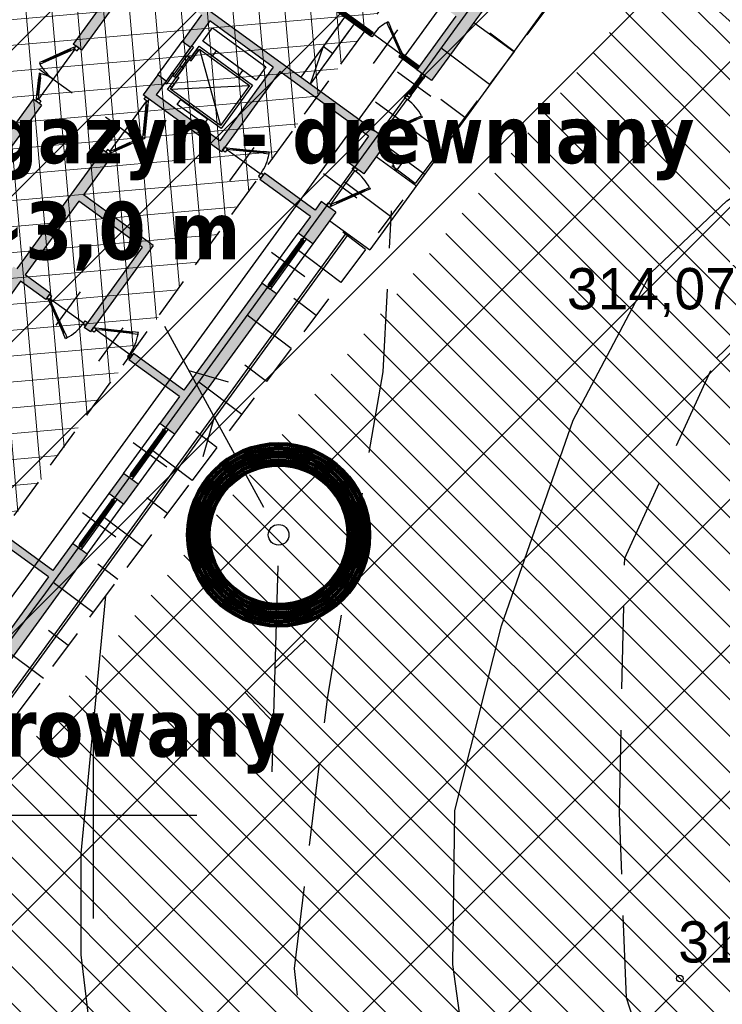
# Model space of a CAD drawing. Extents: x 4615668 to 9249187, y 5334101 to 10688993.
# Tile 14 of 120: x 4667533 to 4667550, y 5336765 to 5336788. Entities that reach past the tile are written whole.
import ezdxf
from ezdxf import colors
from ezdxf.entities.mleader import LeaderData, LeaderLine
from ezdxf.math import Vec2, Vec3

# ---------------------------------------------------------------- set-up
doc = ezdxf.new("R2010")
doc.units = 0
doc.header["$MEASUREMENT"] = 0
for name, pattern in [('SKARPA1', [1.5, 1, -0.5]), ('WARSTWICA', [3, 2, -1]), ('WIATA', [1.5, 1, -0.5])]:
    doc.linetypes.add(name, pattern=pattern)
for name, color, linetype in [('13', 7, 'Continuous'), ('22', 7, 'Continuous'), ('24', 7, 'Continuous'), ('45', 7, 'Continuous'), ('50', 7, 'Continuous'), ('51', 7, 'Continuous'), ('52', 7, 'Continuous'), ('60', 7, 'Continuous'), ('DIM', 7, 'Continuous'), ('MURY', 7, 'Continuous'), ('tpsa_stolarka', 4, 'Continuous'), ('wypełnienie', 251, 'Continuous')]:
    doc.layers.add(name, color=color, linetype=linetype)
doc.layers.add('hatch', color=253, linetype='Continuous', lineweight=0)
doc.layers.add('podkłady', color=250, linetype='Continuous', lineweight=15)
doc.styles.get("Standard").update_dxf_attribs({"font": 'txt.shx'})
doc.styles.add('tomek14', font='ISOCP.shx', dxfattribs={"height": 14})
doc.styles.add('txt', font='TXT', dxfattribs={"height": 0.2})

# ---------------------------------------------------------------- blocks, each defined once
blk = doc.blocks.new('*M2222')
at = {"layer": '60', "color": 7, "linetype": 'Continuous'}
for p, q in [((300, 197.5), (300, 202.5)), ((297.5, 200), (302.5, 200))]:
    blk.add_line(p, q, dxfattribs=at)
blk = doc.blocks.new('SLU')
at = {"layer": '22', "color": 1, "linetype": 'Continuous'}
blk.add_circle((0, 0), 0.25, dxfattribs=at)
blk = doc.blocks.new('PLT')
at = {"layer": '24', "color": 40, "linetype": 'Continuous'}
for p, q in [((3.25, 0), (2.543, 0.707)), ((0.75, 0), (5.75, 0)), ((4.543, 0), (3.836, -0.707))]:
    blk.add_line(p, q, dxfattribs=at)
blk = doc.blocks.new('WYS')
at = {"layer": '52', "color": 67, "linetype": 'Continuous'}
blk.add_circle((0, 0), 0.08, dxfattribs=at)
blk = doc.blocks.new('SK -I-')
at = {"layer": 'wypełnienie', "lineweight": -3, "ltscale": 2}
h = blk.add_hatch(color=256, dxfattribs=at)
h.dxf.hatch_style = 1
h.paths.add_polyline_path([(1192, 0), (1092.5, 0), (1092.5, -579.5), (1111.5, -579.5), (1111.5, -544.5), (1191.5, -544.5), (1191.5, -519.5), (1111.5, -519.5), (1111.5, -329.5), (1332.5, -329.5), (1332.5, -519.5), (1291.5, -519.5), (1291.5, -544.5), (1351.5, -544.5), (1351.5, -310.5), (1111.5, -310.5), (1111.5, -44), (1192, -44)])
h = blk.add_hatch(color=256, dxfattribs=at)
h.dxf.hatch_style = 1
h.paths.add_polyline_path([(1972, 0), (1552, 0), (1552, -44), (1872.5, -44), (1872.5, -195.5), (1891.5, -195.5), (1891.5, -44), (1972, -44)])
h = blk.add_hatch(color=256, dxfattribs=at)
h.dxf.hatch_style = 1
h.paths.add_polyline_path([(2182, 0), (2122, 0), (2122, -44), (2182, -44)])
h = blk.add_hatch(color=256, dxfattribs=at)
h.dxf.hatch_style = 1
h.paths.add_polyline_path([(2752, 0), (2332, 0), (2332, -44), (2412.5, -44), (2412.5, -200.5), (2431.5, -200.5), (2431.5, -44), (2752, -44)])
h = blk.add_hatch(color=256, dxfattribs=at)
h.dxf.hatch_style = 1
h.paths.add_polyline_path([(912.5, 0), (632, 0), (632, -44), (732.5, -44), (732.5, -519.5), (612, -519.5), (612, -544.5), (732.5, -544.5), (732.5, -579.5), (751.5, -579.5), (751.5, -44), (912.5, -44)])
h = blk.add_hatch(color=256, dxfattribs=at)
h.dxf.hatch_style = 1
h.paths.add_polyline_path([(1402, 0), (1307, 0), (1307, -44), (1332.5, -44), (1332.5, -195.5), (1351.5, -195.5), (1351.5, -44), (1402, -44)])
h = blk.add_hatch(color=256, dxfattribs=at)
h.dxf.hatch_style = 1
h.paths.add_polyline_path([(1972, -519.5), (1891.5, -519.5), (1891.5, -444.5), (1872.5, -444.5), (1872.5, -519.5), (1651.5, -519.5), (1651.5, -329.5), (1891.5, -329.5), (1891.5, -310.5), (1632.5, -310.5), (1632.5, -519.5), (1516.5, -519.5), (1516.5, -544.5), (1872.5, -544.5), (1872.5, -554.5), (1891.5, -554.5), (1891.5, -544.5), (1972, -544.5)])
h = blk.add_hatch(color=256, dxfattribs=at)
h.dxf.hatch_style = 1
h.paths.add_polyline_path([(1192, -1230), (1111.5, -1230), (1111.5, -754.5), (1351.5, -754.5), (1351.5, -729.5), (1111.5, -729.5), (1111.5, -694.5), (1092.5, -694.5), (1092.5, -1129), (1067.5, -1129), (1067.5, -1274), (1192, -1274)])
h = blk.add_hatch(color=256, dxfattribs=at)
h.dxf.hatch_style = 1
h.paths.add_polyline_path([(1891.5, -719.5), (1872.5, -719.5), (1872.5, -729.5), (1516.5, -729.5), (1516.5, -754.5), (1632.5, -754.5), (1632.5, -822.3), (1651.5, -822.3), (1651.5, -754.5), (1872.5, -754.5), (1872.5, -822.3), (1891.5, -822.3)])
at = {"layer": 'podkłady', "color": 0, "lineweight": 25, "ltscale": 2}
for p, q in [((-120, 120), (1332.5, 120)), ((738.5, 0), (738.5, 120)), ((1105.5, 0), (1105.5, 120)), ((1140.5, 0), (1140.5, 120)), ((1332.5, 0), (1332.5, 120)), ((1140.5, 60), (1105.5, 60)), ((1140.5, 60), (1105.5, 0)), ((3524, 56), (1332.5, 56)), ((3518, 50), (1332.5, 50)), ((1072.8, -12.9), (1008.7, 24.1)), ((1073.8, -11.2), (1009.7, 25.8)), ((1074.3, -10.3), (1010.2, 26.7)), ((1287.3, -12.9), (1223.2, 24.1)), ((1288.3, -11.2), (1224.2, 25.8)), ((1288.8, -10.3), (1224.7, 26.7)), ((1477, -69), (1477, 31)), ((2047, -69), (2047, 31)), ((2257, -69), (2257, 31)), ((0, 0), (912.5, 0)), ((912.5, 0), (912.5, -44)), ((945, 21), (945, -79)), ((1008.2, 23.2), (1072.3, -13.8)), ((1035, 21), (1035, -79)), ((1092.5, 0), (1092.5, -579.5)), ((1092.5, 0), (1192, 0)), ((1192, 0), (1192, -44)), ((1222.7, 23.2), (1286.8, -13.8)), ((1249.5, 21), (1249.5, -79)), ((1552, 0), (1972, 0)), ((1552, 0), (1552, -44)), ((2122, 0), (2182, 0)), ((2332, 0), (2752, 0)), ((970, -19), (920, -19)), ((920, -23), (970, -23)), ((985, -22), (1085, -22)), ((1199.5, -22), (1299.5, -22)), ((1307, 0), (1402, 0)), ((1307, 0), (1307, -44)), ((1402, 0), (1402, -44)), ((1402, 0), (1552, 0)), ((1474, -19), (1409, -19)), ((1409, -22), (1474, -22)), ((1409, -23), (1474, -23)), ((1412, -23), (1471, -23)), ((1480, -19), (1545, -19)), ((1545, -22), (1480, -22)), ((1545, -23), (1480, -23)), ((1542, -23), (1483, -23)), ((1972, 0), (1972, -44)), ((1972, 0), (2122, 0)), ((2044, -19), (1979, -19)), ((1979, -22), (2044, -22)), ((1979, -23), (2044, -23)), ((1982, -23), (2041, -23)), ((2050, -19), (2115, -19)), ((2115, -22), (2050, -22)), ((2115, -23), (2050, -23)), ((2112, -23), (2053, -23)), ((2122, 0), (2122, -44)), ((2182, 0), (2182, -44)), ((2332, 0), (2182, 0)), ((2254, -19), (2189, -19)), ((2189, -22), (2254, -22)), ((2189, -23), (2254, -23)), ((2192, -23), (2251, -23)), ((2260, -19), (2325, -19)), ((2325, -22), (2260, -22)), ((2325, -23), (2260, -23)), ((2322, -23), (2263, -23)), ((2332, 0), (2332, -44)), ((751.5, -44), (912.5, -44)), ((902, -44), (902, -94)), ((904, -44), (904, -92)), ((907, -44), (907, -92)), ((910, -44), (910, -92)), ((912, -44), (912, -94)), ((920, -25), (970, -25)), ((920, -29), (970, -29)), ((1111.5, -44), (1111.5, -310.5)), ((1111.5, -44), (1192, -44)), ((1307, -44), (1332.5, -44)), ((1332.5, -44), (1332.5, -195.5)), ((1351.5, -44), (1351.5, -195.5)), ((1351.5, -44), (1402, -44)), ((1552, -44), (1402, -44)), ((1474, -26), (1409, -26)), ((1412, -25.5), (1471, -25.5)), ((1412, -26.5), (1471, -26.5)), ((1412, -29), (1471, -29)), ((1480, -26), (1545, -26)), ((1542, -25.5), (1483, -25.5)), ((1542, -26.5), (1483, -26.5)), ((1542, -29), (1483, -29)), ((1552, -44), (1872.5, -44)), ((1872.5, -44), (1872.5, -195.5)), ((1891.5, -44), (1972, -44)), ((1891.5, -44), (1891.5, -195.5)), ((2122, -44), (1972, -44)), ((2044, -26), (1979, -26)), ((1982, -25.5), (2041, -25.5)), ((1982, -26.5), (2041, -26.5)), ((1982, -29), (2041, -29)), ((2050, -26), (2115, -26)), ((2112, -25.5), (2053, -25.5)), ((2112, -26.5), (2053, -26.5)), ((2112, -29), (2053, -29)), ((2122, -44), (2182, -44)), ((2182, -44), (2332, -44)), ((2254, -26), (2189, -26)), ((2192, -25.5), (2251, -25.5)), ((2192, -26.5), (2251, -26.5)), ((2192, -29), (2251, -29)), ((2260, -26), (2325, -26)), ((2322, -25.5), (2263, -25.5)), ((2322, -26.5), (2263, -26.5)), ((2322, -29), (2263, -29)), ((2332, -44), (2412.5, -44)), ((2412.5, -44), (2412.5, -200.5)), ((2431.5, -44), (2752, -44)), ((2431.5, -44), (2431.5, -200.5)), ((902, -94), (912, -94)), ((904, -92), (910, -92)), ((893.3, -109.7), (866.3, -156.4)), ((894.2, -110.2), (867.2, -156.9)), ((895.9, -111.2), (868.9, -157.9)), ((869.8, -158.4), (896.8, -111.7)), ((905, -99), (905, -179)), ((862, -139), (962, -139)), ((902, -184), (912, -184)), ((902, -184), (902, -370.6)), ((904, -186), (910, -186)), ((904, -186), (904, -370.3)), ((907, -186), (907, -369.7)), ((910, -186), (910, -369.2)), ((912, -184), (912, -368.8)), ((1332.5, -195.5), (1351.5, -195.5)), ((1340, -203), (1340, -303)), ((1872.5, -195.5), (1891.5, -195.5)), ((1880, -203), (1880, -303)), ((912, -232.5), (1092.5, -232.5)), ((932, -232.5), (1092.5, -232.5)), ((1000.7, -232.5), (1000.7, -261)), ((1000.7, -261), (1092.5, -232.5)), ((1328.3, -292.3), (1291.3, -228.2)), ((1329.2, -291.8), (1292.2, -227.7)), ((1330.9, -290.8), (1293.9, -226.7)), ((1294.8, -226.2), (1331.8, -290.3)), ((1868.3, -292.3), (1831.3, -228.2)), ((1869.2, -291.8), (1832.2, -227.7)), ((1870.9, -290.8), (1833.9, -226.7)), ((1834.8, -226.2), (1871.8, -290.3)), ((912, -261), (1092.5, -261)), ((932, -261), (1092.5, -261)), ((1297, -253), (1397, -253)), ((1837, -253), (1937, -253)), ((1111.5, -310.5), (1351.5, -310.5)), ((1111.5, -329.5), (1111.5, -519.5)), ((1111.5, -329.5), (1332.5, -329.5)), ((1332.5, -329.5), (1332.5, -519.5)), ((1351.5, -310.5), (1351.5, -544.5)), ((1632.5, -310.5), (1891.5, -310.5)), ((1632.5, -310.5), (1632.5, -519.5)), ((1651.5, -329.5), (1891.5, -329.5)), ((1651.5, -329.5), (1651.5, -519.5)), ((1891.5, -310.5), (1891.5, -329.5)), ((1301.5, -499.5), (1181.5, -349.5)), ((1181.5, -499.5), (1301.5, -349.5)), ((1884, -337), (1884, -437)), ((1929.2, -360.2), (1892.2, -424.3)), ((1893.1, -424.8), (1930.1, -360.7)), ((1894.8, -425.8), (1931.8, -361.7)), ((1895.7, -426.3), (1932.7, -362.2)), ((1927, -387), (1827, -387)), ((1872.5, -444.5), (1891.5, -444.5)), ((1872.5, -444.5), (1872.5, -519.5)), ((1891.5, -444.5), (1891.5, -519.5)), ((1365.3, -520.8), (1428.2, -484.6)), ((1365.8, -521.7), (1428.7, -485.4)), ((1366.8, -523.4), (1429.7, -487.2)), ((1430.2, -488), (1367.3, -524.3)), ((1449, -487), (1449, -587)), ((1502.2, -521.7), (1465.3, -500.4)), ((1502.7, -520.8), (1465.8, -499.6)), ((1111.5, -519.5), (1191.5, -519.5)), ((1191.5, -519.5), (1191.5, -544.5)), ((1191.5, -519.5), (1291.5, -519.5)), ((1291.5, -519.5), (1332.5, -519.5)), ((1291.5, -519.5), (1291.5, -544.5)), ((1463.8, -503), (1500.7, -524.3)), ((1501.2, -523.4), (1464.3, -502.2)), ((1516.5, -519.5), (1516.5, -544.5)), ((1516.5, -519.5), (1632.5, -519.5)), ((1651.5, -519.5), (1872.5, -519.5)), ((1891.5, -519.5), (1972, -519.5)), ((1111.5, -544.5), (1191.5, -544.5)), ((1291.5, -544.5), (1191.5, -544.5)), ((1291.5, -544.5), (1351.5, -544.5)), ((1359, -530), (1509, -530)), ((1516.5, -544.5), (1872.5, -544.5)), ((1449, -787), (1449, -687)), ((1111.5, -729.5), (1351.5, -729.5)), ((1351.5, -729.5), (1351.5, -754.5)), ((1516.5, -729.5), (1872.5, -729.5)), ((1516.5, -729.5), (1516.5, -754.5)), ((1111.5, -754.5), (1351.5, -754.5)), ((1359, -744), (1509, -744)), ((1365.3, -753.2), (1428.2, -789.4)), ((1365.8, -752.3), (1428.7, -788.6)), ((1366.8, -750.6), (1429.7, -786.8)), ((1430.2, -786), (1367.3, -749.7)), ((1463.8, -771), (1500.7, -749.7)), ((1501.2, -750.6), (1464.3, -771.8)), ((1502.2, -752.3), (1465.3, -773.6)), ((1502.7, -753.2), (1465.8, -774.4)), ((1516.5, -754.5), (1632.5, -754.5))]:
    blk.add_line(p, q, dxfattribs=at)
for points in [[(1008.2, 23.2), (996.1, 30.2), (997.6, 32.8), (996.8, 33.3), (997.3, 34.2), (1010.2, 26.7), (1008.2, 23.2)], [(1222.7, 23.2), (1210.6, 30.2), (1212.1, 32.8), (1211.3, 33.3), (1211.8, 34.2), (1224.7, 26.7), (1222.7, 23.2)], [(985, -29), (977.5, -29), (977.5, -19), (984, -19), (984, -22), (985, -22), (985, -29)], [(1072.3, -13.8), (1084.5, -20.8), (1086, -18.2), (1086.8, -18.7), (1087.3, -17.8), (1074.3, -10.3), (1072.3, -13.8)], [(1085, -29), (1092.5, -29), (1092.5, -19), (1086, -19), (1086, -22), (1085, -22), (1085, -29)], [(1199.5, -29), (1192, -29), (1192, -19), (1198.5, -19), (1198.5, -22), (1199.5, -22), (1199.5, -29)], [(1286.8, -13.8), (1299, -20.8), (1300.5, -18.2), (1301.3, -18.7), (1301.8, -17.8), (1288.8, -10.3), (1286.8, -13.8)], [(1299.5, -29), (1307, -29), (1307, -19), (1300.5, -19), (1300.5, -22), (1299.5, -22), (1299.5, -29)], [(1408, -23), (1412, -23), (1412, -29), (1407, -29), (1407, -26), (1408, -26), (1408, -23)], [(1475, -23), (1471, -23), (1471, -29), (1476, -29), (1476, -26), (1475, -26), (1475, -23)], [(1479, -23), (1483, -23), (1483, -29), (1478, -29), (1478, -26), (1479, -26), (1479, -23)], [(1546, -23), (1542, -23), (1542, -29), (1547, -29), (1547, -26), (1546, -26), (1546, -23)], [(1978, -23), (1982, -23), (1982, -29), (1977, -29), (1977, -26), (1978, -26), (1978, -23)], [(2045, -23), (2041, -23), (2041, -29), (2046, -29), (2046, -26), (2045, -26), (2045, -23)], [(2049, -23), (2053, -23), (2053, -29), (2048, -29), (2048, -26), (2049, -26), (2049, -23)], [(2116, -23), (2112, -23), (2112, -29), (2117, -29), (2117, -26), (2116, -26), (2116, -23)], [(2188, -23), (2192, -23), (2192, -29), (2187, -29), (2187, -26), (2188, -26), (2188, -23)], [(2255, -23), (2251, -23), (2251, -29), (2256, -29), (2256, -26), (2255, -26), (2255, -23)], [(2259, -23), (2263, -23), (2263, -29), (2258, -29), (2258, -26), (2259, -26), (2259, -23)], [(2326, -23), (2322, -23), (2322, -29), (2327, -29), (2327, -26), (2326, -26), (2326, -23)], [(912, -99), (912, -94), (902, -94), (902, -98), (905, -98), (905, -99), (912, -99)], [(896.8, -111.7), (903.8, -99.5), (901.2, -98), (901.7, -97.2), (900.8, -96.7), (893.3, -109.7), (896.8, -111.7)], [(869.8, -158.4), (862.8, -170.6), (860.2, -169.1), (859.7, -169.9), (858.8, -169.4), (866.3, -156.4), (869.8, -158.4)], [(912, -179), (912, -184), (902, -184), (902, -180), (905, -180), (905, -179), (912, -179)], [(1294.8, -226.2), (1287.8, -214.1), (1285.2, -215.6), (1284.7, -214.8), (1283.8, -215.3), (1291.3, -228.2), (1294.8, -226.2)], [(1347, -203), (1347, -195.5), (1337, -195.5), (1337, -202), (1340, -202), (1340, -203), (1347, -203)], [(1834.8, -226.2), (1827.8, -214.1), (1825.2, -215.6), (1824.7, -214.8), (1823.8, -215.3), (1831.3, -228.2), (1834.8, -226.2)], [(1887, -203), (1887, -195.5), (1877, -195.5), (1877, -202), (1880, -202), (1880, -203), (1887, -203)], [(1331.8, -290.3), (1338.8, -302.5), (1336.2, -304), (1336.7, -304.8), (1335.8, -305.3), (1328.3, -292.3), (1331.8, -290.3)], [(1347, -303), (1347, -310.5), (1337, -310.5), (1337, -304), (1340, -304), (1340, -303), (1347, -303)], [(1871.8, -290.3), (1878.8, -302.5), (1876.2, -304), (1876.7, -304.8), (1875.8, -305.3), (1868.3, -292.3), (1871.8, -290.3)], [(1887, -303), (1887, -310.5), (1877, -310.5), (1877, -304), (1880, -304), (1880, -303), (1887, -303)], [(1877, -337), (1877, -329.5), (1887, -329.5), (1887, -336), (1884, -336), (1884, -337), (1877, -337)], [(1211.5, -499.5), (1181.5, -499.5), (1181.5, -349.5), (1301.5, -349.5), (1301.5, -499.5), (1271.5, -499.5)], [(1929.2, -360.2), (1936.2, -348.1), (1938.8, -349.6), (1939.3, -348.8), (1940.2, -349.3), (1932.7, -362.2), (1929.2, -360.2)], [(1892.2, -424.3), (1885.2, -436.5), (1887.8, -438), (1887.3, -438.8), (1888.2, -439.3), (1895.7, -426.3), (1892.2, -424.3)], [(1877, -437), (1877, -444.5), (1887, -444.5), (1887, -438), (1884, -438), (1884, -437), (1877, -437)], [(1428.2, -484.6), (1435.9, -480.1), (1436.9, -481.8), (1437.8, -481.3), (1438.8, -483), (1430.2, -488), (1428.2, -484.6)], [(1463.8, -503), (1456, -498.5), (1457, -496.8), (1456.2, -496.3), (1457.2, -494.6), (1465.8, -499.6), (1463.8, -503)], [(1367.3, -524.3), (1359.5, -528.8), (1358, -526.2), (1357.2, -526.7), (1356.7, -525.8), (1365.3, -520.8), (1367.3, -524.3)], [(1500.7, -524.3), (1508.5, -528.8), (1510, -526.2), (1510.8, -526.7), (1511.3, -525.8), (1502.7, -520.8), (1500.7, -524.3)], [(1359, -537), (1351.5, -537), (1351.5, -527), (1358, -527), (1358, -530), (1359, -530), (1359, -537)], [(1509, -537), (1516.5, -537), (1516.5, -527), (1510, -527), (1510, -530), (1509, -530), (1509, -537)], [(1359, -737), (1351.5, -737), (1351.5, -747), (1358, -747), (1358, -744), (1359, -744), (1359, -737)], [(1509, -737), (1516.5, -737), (1516.5, -747), (1510, -747), (1510, -744), (1509, -744), (1509, -737)], [(1367.3, -749.7), (1359.5, -745.2), (1358, -747.8), (1357.2, -747.3), (1356.7, -748.2), (1365.3, -753.2), (1367.3, -749.7)], [(1500.7, -749.7), (1508.5, -745.2), (1510, -747.8), (1510.8, -747.3), (1511.3, -748.2), (1502.7, -753.2), (1500.7, -749.7)], [(1428.2, -789.4), (1435.9, -793.9), (1436.9, -792.2), (1437.8, -792.7), (1438.8, -791), (1430.2, -786), (1428.2, -789.4)], [(1463.8, -771), (1456, -775.5), (1457, -777.2), (1456.2, -777.7), (1457.2, -779.4), (1465.8, -774.4), (1463.8, -771)]]:
    blk.add_lwpolyline(points, dxfattribs=at)
for points in [[(920, -29), (912.5, -29), (912.5, -19), (920, -19)], [(977.5, -29), (970, -29), (970, -19), (977.5, -19)], [(1409, -19), (1402, -19), (1402, -26), (1409, -26)], [(1474, -26), (1480, -26), (1480, -19), (1474, -19)], [(1545, -19), (1552, -19), (1552, -26), (1545, -26)], [(1979, -19), (1972, -19), (1972, -26), (1979, -26)], [(2044, -26), (2050, -26), (2050, -19), (2044, -19)], [(2115, -19), (2122, -19), (2122, -26), (2115, -26)], [(2189, -19), (2182, -19), (2182, -26), (2189, -26)], [(2254, -26), (2260, -26), (2260, -19), (2254, -19)], [(2325, -19), (2332, -19), (2332, -26), (2325, -26)], [(1161.5, -504.5), (1121.5, -504.5), (1121.5, -344.5), (1161.5, -344.5)], [(1306.5, -504.5), (1176.5, -504.5), (1176.5, -344.5), (1306.5, -344.5)], [(1161.5, -464.5), (1176.5, -464.5), (1176.5, -384.5), (1161.5, -384.5)], [(1321.5, -464.5), (1306.5, -464.5), (1306.5, -384.5), (1321.5, -384.5)], [(1186.5, -504.5), (1216.5, -504.5), (1216.5, -499.5), (1186.5, -499.5)], [(1296.5, -504.5), (1266.5, -504.5), (1266.5, -499.5), (1296.5, -499.5)], [(1186.5, -514.5), (1216.5, -514.5), (1216.5, -519.5), (1186.5, -519.5)], [(1211.5, -509.5), (1241.5, -509.5), (1241.5, -504.5), (1211.5, -504.5)], [(1211.5, -509.5), (1241.5, -509.5), (1241.5, -514.5), (1211.5, -514.5)], [(1271.5, -509.5), (1241.5, -509.5), (1241.5, -504.5), (1271.5, -504.5)], [(1271.5, -509.5), (1241.5, -509.5), (1241.5, -514.5), (1271.5, -514.5)], [(1296.5, -514.5), (1266.5, -514.5), (1266.5, -519.5), (1296.5, -519.5)]]:
    blk.add_lwpolyline(points, close=True, dxfattribs=at)
for centre in [(1087.5, -18.5), (1302, -18.5), (901.5, -96.5), (1336.5, -305.5), (1876.5, -305.5), (1887.5, -439.5), (1356.5, -526.5), (1511.5, -526.5), (1356.5, -747.5), (1511.5, -747.5)]:
    blk.add_circle(centre, 0.5, dxfattribs=at)
for centre, radius, start, end in [((1104.4, -22.5), 120.4, 154.019, 178.3216), ((1318.9, -22.5), 120.4, 154.019, 178.3216), ((902.9, -89.8), 90.2, 243.5434, 269.3979), ((1340.5, -322.4), 120.4, 91.6784, 115.981), ((1880.5, -322.4), 120.4, 91.6784, 115.981), ((1883.5, -456.4), 120.4, 64.019, 88.3216), ((1310.4, -535.5), 138.7, 2.253, 22.2071), ((1527.7, -531.1), 78.7, 155.5907, 179.2323), ((1310.4, -738.5), 138.7, 337.7929, 357.747), ((1527.7, -742.9), 78.7, 180.7677, 204.4093)]:
    blk.add_arc(centre, radius, start, end, dxfattribs=at)

msp = doc.modelspace()

# ---------------------------------------------------------------- hatches: boundary and pattern name
at = {"layer": 'hatch', "lineweight": 0, "ltscale": 20}
h = msp.add_hatch(dxfattribs=at)
h.set_pattern_fill('ANSI31', color=3, scale=5, angle=90)
h.set_pattern_definition([(135, (0, 0), (-0.44194173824, -0.44194173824), [])])
h.paths.add_polyline_path([(4667478.241, 5336862.506), (4667500.187, 5336849.085), (4667509.213, 5336861.47), (4667568.688, 5336819.183), (4667564.714, 5336804.134), (4667554.796, 5336790.991), (4667576.988, 5336780.491), (4667554.55, 5336767.038), (4667549.827, 5336774.88), (4667551.588, 5336779.599), (4667549.28, 5336791.134), (4667527.772, 5336764.72), (4667506.281, 5336760.826), (4667504.47, 5336758.514), (4667530.99, 5336759.647), (4667552.216, 5336758.206), (4667562.355, 5336763.449), (4667592.666, 5336770.447), (4667606.189, 5336771.369), (4667630.656, 5336776.416), (4667647.302, 5336782.178), (4667616.224, 5336840.573), (4667599.415, 5336843.615), (4667571.788, 5336854.179), (4667524.216, 5336889.17), (4667516.371, 5336894.261), (4667502.473, 5336899.028)])
at = {"layer": 'hatch', "lineweight": 0}
h = msp.add_hatch(dxfattribs=at)
h.set_pattern_fill('ANSI31', color=160, scale=20)
h.set_pattern_definition([(45, (0, 0), (-1.767766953, 1.767766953), [])])
h.paths.add_polyline_path([(4667474.732, 5336856.646), (4667499.212, 5336897.332), (4667613.908, 5336808.5), (4667647.336, 5336782.081), (4667630.656, 5336776.416), (4667605.665, 5336771.261), (4667592.294, 5336770.058), (4667562.355, 5336763.404), (4667552.216, 5336758.206), (4667530.784, 5336759.661), (4667490.062, 5336757.531), (4667479.482, 5336755.228), (4667453.16, 5336765.741), (4667492.626, 5336792.677), (4667492.398, 5336848.025)])
at = {"layer": 'hatch', "lineweight": 0, "ltscale": 40}
h = msp.add_hatch(dxfattribs=at)
h.set_pattern_fill('ANSI37', color=0, scale=5, angle=50)
h.set_pattern_definition([(95, (0, 0), (-0.62262168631, -0.05447233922), []), (185, (0, 0), (0.05447233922, -0.62262168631), [])])
h.paths.add_polyline_path([(4667516.869, 5336770.685), (4667537.436, 5336799.16), (4667545.109, 5336793.973), (4667524.39, 5336765.292)])

# ---------------------------------------------------------------- linework, layer by layer
at = {"linetype": 'Continuous', "lineweight": 100}
for radius in [2.197, 2.097, 1.997, 1.897, 1.797, 1.697]:
    msp.add_circle((4667538.836, 5336775.979), radius, dxfattribs=at)
at = {"layer": '13', "color": 132, "linetype": 'WIATA'}
msp.add_lwpolyline([(4667528.033, 5336770.372), (4667545.109, 5336793.973), (4667537.436, 5336799.16), (4667520.605, 5336775.896)], dxfattribs=at)
at = {"layer": '45', "color": 219, "linetype": 'Continuous'}
for points in [[(4667525.778, 5336764.617), (4667531.13, 5336771.814), (4667533.197, 5336774.576), (4667547.283, 5336793.987), (4667534.651, 5336803.22), (4667532.026, 5336805.253), (4667530.098, 5336813.703), (4667527.82, 5336823.094)], [(4667525.296, 5336764.975), (4667530.65, 5336772.172), (4667532.713, 5336774.932), (4667546.447, 5336793.855), (4667534.291, 5336802.74), (4667531.488, 5336804.911), (4667529.514, 5336813.565), (4667527.211, 5336823.058)]]:
    msp.add_lwpolyline(points, dxfattribs=at)
at = {"layer": '50', "color": 216, "linetype": 'Continuous'}
for points in [[(4667547.05, 5336727.301), (4667548.509, 5336732.881), (4667549.481, 5336737.161), (4667549.157, 5336742.308), (4667548.237, 5336747.818), (4667545.806, 5336754.861), (4667543.757, 5336760.469), (4667543.054, 5336765.562), (4667543.109, 5336769.3), (4667544.24, 5336773.777), (4667545.969, 5336778.761), (4667547.86, 5336782.337), (4667549.696, 5336784.071), (4667551.965, 5336785.534), (4667553.557, 5336786.491)], [(4667534.64, 5336774.499), (4667534.04, 5336768.257), (4667534.042, 5336765.802), (4667534.634, 5336760.889), (4667535.336, 5336753.23), (4667535.427, 5336750.342), (4667535.321, 5336748.414), (4667535.18, 5336747.129), (4667534.742, 5336744.562), (4667534.234, 5336742.658), (4667533.786, 5336741.436), (4667532.635, 5336739.09), (4667530.007, 5336734.716), (4667528.589, 5336732.608), (4667525.672, 5336728.491)]]:
    msp.add_lwpolyline(points, dxfattribs=at)
at = {"layer": '50', "color": 245, "linetype": 'WARSTWICA'}
for points in [[(4667554.593, 5336726.309), (4667554.892, 5336732.382), (4667554.55, 5336739.055), (4667552.38, 5336749.543), (4667549.651, 5336757.413), (4667547.263, 5336764.754), (4667547.093, 5336769.245), (4667547.222, 5336775.417), (4667549.439, 5336780.25), (4667552.637, 5336783.372), (4667554.215, 5336785.297)], [(4667535.319, 5336726.86), (4667539.879, 5336734.999), (4667543.098, 5336740.717), (4667543.769, 5336744.484), (4667542.969, 5336750.915), (4667541.024, 5336757.507), (4667539.624, 5336761.837), (4667539.221, 5336765.47), (4667540.026, 5336772.062), (4667541.367, 5336779.932), (4667541.569, 5336783.834)]]:
    msp.add_lwpolyline(points, dxfattribs=at)
at = {"layer": '51', "color": 3, "linetype": 'Continuous'}
for p, q in [((4667544.547, 5336787.694), (4667543.954, 5336788.139)), ((4667543.946, 5336786.895), (4667542.775, 5336787.774)), ((4667543.346, 5336786.095), (4667542.767, 5336786.53)), ((4667542.745, 5336785.295), (4667541.6, 5336786.156)), ((4667542.145, 5336784.496), (4667541.579, 5336784.921)), ((4667541.545, 5336783.696), (4667540.425, 5336784.537)), ((4667540.944, 5336782.896), (4667540.391, 5336783.312)), ((4667540.344, 5336782.097), (4667539.25, 5336782.918)), ((4667539.743, 5336781.297), (4667539.203, 5336781.703)), ((4667539.143, 5336780.497), (4667538.076, 5336781.299)), ((4667538.542, 5336779.698), (4667538.015, 5336780.094)), ((4667537.942, 5336778.898), (4667536.901, 5336779.68)), ((4667537.342, 5336778.098), (4667536.827, 5336778.484)), ((4667536.741, 5336777.299), (4667535.726, 5336778.061)), ((4667536.141, 5336776.499), (4667535.64, 5336776.875)), ((4667535.54, 5336775.699), (4667534.551, 5336776.442)), ((4667534.94, 5336774.899), (4667534.452, 5336775.266)), ((4667534.34, 5336774.1), (4667533.376, 5336774.823)), ((4667533.74, 5336773.3), (4667533.26, 5336773.66)), ((4667533.139, 5336772.5), (4667532.181, 5336773.219))]:
    msp.add_line(p, q, dxfattribs=at)
at = {"layer": '51', "color": 3, "linetype": 'SKARPA1'}
msp.add_lwpolyline([(4667549.05, 5336793.692), (4667536.655, 5336777.184), (4667526.663, 5336763.872)], dxfattribs=at)

# ---------------------------------------------------------------- block references
at = {"layer": '24', "color": 40, "linetype": 'Continuous'}
for xscale, yscale, rotation in [(0.9999997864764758, 0.9999997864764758, 118.6635013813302), (0.9999980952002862, 0.9999980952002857, 268.3357017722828)]:
    msp.add_blockref('PLT', (4667538.836, 5336775.979), dxfattribs=dict(at, xscale=xscale, yscale=yscale, rotation=rotation))
msp.add_blockref('SLU', (4667538.836, 5336775.979), dxfattribs=at)
at = {"layer": '52', "color": 67, "linetype": 'Continuous'}
msp.add_blockref('WYS', (4667548.557, 5336765.226), dxfattribs=at)
at = {"layer": '60', "color": 7, "linetype": 'Continuous'}
msp.add_blockref('*M2222', (4667234.354, 5336569.183), dxfattribs=at)
at = {"layer": 'MURY', "lineweight": -3, "xscale": 0.009999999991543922, "yscale": 0.01000000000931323, "zscale": 0.01, "rotation": 233.9894746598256}
msp.add_blockref('SK -I-', (4667547.908, 5336794.37), dxfattribs=at)

# ---------------------------------------------------------------- texts
at = {"layer": '52', "color": 67, "linetype": 'Continuous', "style": 'txt'}
for s, p in [('314,07', (4667545.823, 5336781.444)), ('314,62', (4667548.519, 5336765.613))]:
    msp.add_text(s, height=1, dxfattribs=at).set_placement(p)
at = {"layer": 'tpsa_stolarka', "color": 0, "ltscale": 2.5, "width": 28.14975, "attachment_point": 1, "style": 'tomek14'}
for s, insert, char_height in [('{\\fTahoma|b1|i0|c238|p34;magazyn - drewniany \\Ph  ~3,0 m }', (4667528.982, 5336786.386), 1.4), ('{\\fTahoma|b1|i0|c238|p34;\\H1.296296x;magazyn - murowany \\Ph  ~3,0 m\\fTahoma|b0|i0|c238|p34;\\H0.771429x; }', (4667519.081, 5336772.005), 1.08)]:
    msp.add_mtext(s, dxfattribs=dict(at, insert=insert, char_height=char_height))

# ---------------------------------------------------------------- leaders
at = {"layer": 'DIM', "lineweight": 0, "ltscale": 40}
ml = msp.add_multileader_mtext('Standard', dxfattribs=at)
ml.set_content(' ')
ml.set_leader_properties()
ml.build(insert=Vec2(0, 0))
ml.multileader.update_dxf_attribs({"text_right_attachment_type": 6, "dogleg_length": 23.342, "arrow_head_size": 0.18})
ctx = ml.context
ctx.base_point, ctx.char_height, ctx.arrow_head_size, ctx.landing_gap_size, ctx.plane_origin = Vec3(4667574.864, 5336786.836), 0.18, 0.18, 0.09, Vec3(4667545.718, 5336792.105)
ctx.right_attachment = 6
notes = []
notes.append((ctx, [(0, (1, 1, 0), (4667551.522, 5336786.836), (1, 0), 23.342, [(0, [(4667545.718, 5336792.105)], 0, [])])]))
ctx.mtext.insert, ctx.mtext.flow_direction = Vec3(4667574.954, 5336786.944), 5
for ctx, leaders in notes:
    for number, flags, end, landing, length, lines in leaders:
        leader = LeaderData()
        leader.index, (leader.has_last_leader_line, leader.has_dogleg_vector, leader.attachment_direction) = number, flags
        leader.last_leader_point, leader.dogleg_vector, leader.dogleg_length = Vec3(end), Vec3(landing), length
        for number, points, colour, breaks in lines:
            line = LeaderLine()
            line.index, line.vertices, line.color, line.breaks = number, Vec3.list(points), colors.encode_raw_color(colour), breaks
            leader.lines.append(line)
        ctx.leaders.append(leader)

doc.saveas('drawing.dxf')
